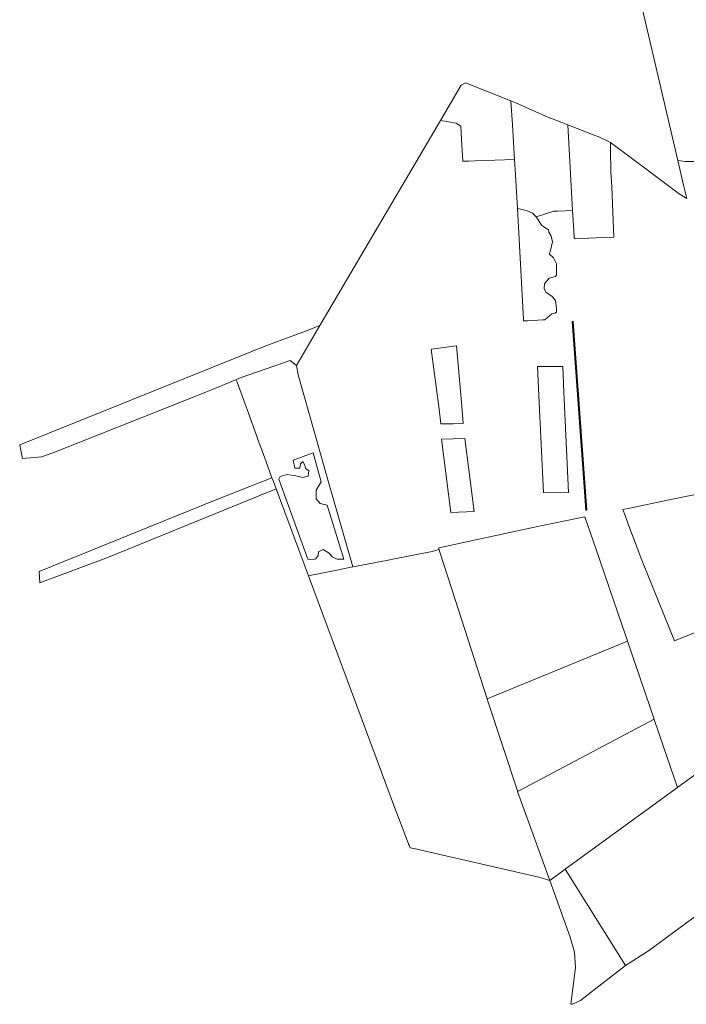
# Model space of a CAD drawing. Header units: metres. Extents: x 98339 to 107237, y 400267 to 408717.
# Tile 3 of 9: x 101981 to 102742, y 401873 to 402996. Entities that reach past the tile are written whole.
import ezdxf

# ---------------------------------------------------------------- set-up
doc = ezdxf.new("R2010")
doc.units = ezdxf.units.M
doc.layers.add('BEL_NAB_10_NNBO_V', color=7, linetype='Continuous', lineweight=0)

msp = doc.modelspace()

# ---------------------------------------------------------------- linework, layer by layer
at = {"layer": 'BEL_NAB_10_NNBO_V'}
for points in [[(102759.9, 402834.6), (102741.3, 402834.6), (102732.3, 402835.6), (102692, 403007.9)], [(102758.5, 402139.6), (102732.5, 402120.7), (102732, 402120.4), (102731.7, 402121.4), (102716.2, 402166.7), (102705.5, 402197.9), (102705.2, 402198.1), (102705.5, 402198.3), (102674.8, 402287.4), (102675.1, 402287.5), (102669, 402305.3), (102638.8, 402392.9), (102626.3, 402429.2), (102601.9, 402424.2), (102568.7, 402417.2), (102459.7, 402393.9), (102459.7, 402391.9), (102451.9, 402389.7), (102410.9, 402381.6), (102399.9, 402379.5), (102361.7, 402372), (102331.5, 402476.6), (102321.1, 402513.3), (102306.4, 402565.5), (102299.2, 402591.3), (102297.1, 402601.7), (102323.9, 402647.3), (102461.4, 402881.4), (102470.8, 402879.8), (102479.4, 402878.3), (102484.8, 402874.8), (102485.7, 402859.9), (102487.1, 402834.9), (102493.8, 402835.1), (102501.3, 402835.3), (102546.2, 402836.7), (102547.2, 402819.4), (102549.5, 402780.8), (102556.2, 402654.1), (102556.3, 402652.7), (102561.4, 402652.7), (102578.2, 402653.9), (102580.8, 402654), (102588.6, 402660.9), (102592.2, 402661.5), (102593.9, 402662.7), (102593.9, 402666.3), (102592.8, 402676.1), (102588.6, 402680.8), (102582, 402685), (102579.7, 402689.2), (102580.3, 402695.1), (102585.6, 402701.6), (102592.8, 402703.4), (102593.9, 402705.2), (102593.9, 402717.7), (102590.4, 402724.8), (102585.6, 402729), (102586.8, 402731.4), (102589.2, 402742.7), (102588, 402749.2), (102585, 402754), (102584.9, 402756.7), (102577.2, 402761.5), (102570.7, 402771.3), (102591, 402777.8), (102595.1, 402777.9), (102612.3, 402778.6), (102613.6, 402755.4), (102614.1, 402746.8), (102615.4, 402746.3), (102638.8, 402747.3), (102659.5, 402748.2), (102659.5, 402748.2), (102656.9, 402805.5), (102656.1, 402822.9), (102655.8, 402828.4), (102655.7, 402842.1), (102655.5, 402856.1), (102700.3, 402822.8), (102733.8, 402797.6), (102742.5, 402792.3), (102739.3, 402806), (102732.3, 402835.6), (102741.3, 402834.6), (102759.9, 402834.6)]]:
    msp.add_lwpolyline(points, dxfattribs=at)
for points in [[(102493.8, 402835.1), (102487.1, 402834.9), (102485.7, 402859.9), (102484.8, 402874.8), (102479.4, 402878.3), (102470.8, 402879.8), (102461.4, 402881.4), (102485, 402921.7), (102490, 402924.4), (102541.9, 402903.6), (102543.7, 402876.2), (102546.2, 402836.7), (102501.3, 402835.3), (102493.8, 402835.1)], [(102591, 402777.8), (102570.7, 402771.3), (102566.6, 402775.4), (102560.6, 402778.4), (102554.7, 402779.7), (102549.5, 402780.8), (102547.2, 402819.4), (102546.2, 402836.7), (102543.7, 402876.2), (102541.9, 402903.6), (102547.6, 402901.3), (102580.6, 402886.5), (102585.7, 402884.5), (102586.2, 402884.3), (102606.9, 402876.2), (102612.3, 402778.6), (102595.1, 402777.9), (102591, 402777.8)], [(102638.8, 402747.3), (102615.4, 402746.3), (102614.1, 402746.8), (102613.6, 402755.4), (102612.3, 402778.6), (102606.9, 402876.2), (102638.8, 402863.9), (102641.5, 402862.9), (102655.5, 402856.1), (102655.7, 402842.1), (102655.8, 402828.4), (102656.1, 402822.9), (102656.9, 402805.5), (102659.5, 402748.2), (102659.5, 402748.2), (102638.8, 402747.3)], [(102570.7, 402771.3), (102577.2, 402761.5), (102584.9, 402756.7), (102585, 402754), (102588, 402749.2), (102589.2, 402742.7), (102586.8, 402731.4), (102585.6, 402729), (102590.4, 402724.8), (102593.9, 402717.7), (102593.9, 402705.2), (102592.8, 402703.4), (102585.6, 402701.6), (102580.3, 402695.1), (102579.7, 402689.2), (102582, 402685), (102588.6, 402680.8), (102592.8, 402676.1), (102593.9, 402666.3), (102593.9, 402662.7), (102592.2, 402661.5), (102588.6, 402660.9), (102580.8, 402654), (102578.2, 402653.9), (102561.4, 402652.7), (102556.3, 402652.7), (102556.2, 402654.1), (102549.5, 402780.8), (102554.7, 402779.7), (102560.6, 402778.4), (102566.6, 402775.4), (102570.7, 402771.3)], [(102323.9, 402647.3), (102297.1, 402601.7), (102290.1, 402607.6), (102234, 402588.1), (102228.7, 402585.8), (102199.5, 402573.5), (102020.3, 402502.5), (102006.3, 402497.4), (101984.6, 402495.6), (101982.6, 402505.3), (101981.4, 402511.3), (102262.3, 402624.2), (102307.4, 402640.8), (102323.9, 402647.3)], [(102618.6, 402573.7), (102628.4, 402436.7), (102627.4, 402436.7), (102617.6, 402573.6), (102612, 402652), (102613, 402652.1), (102618.6, 402573.7)], [(102612, 402652), (102617.6, 402573.6), (102627.4, 402436.7), (102628.4, 402436.7), (102618.6, 402573.7), (102613, 402652.1), (102612, 402652)], [(102476, 402535.2), (102462.1, 402535.2), (102459.9, 402552), (102450.9, 402620.5), (102480, 402624.4), (102485.9, 402555.5), (102487.6, 402535.7), (102476, 402535.2)], [(102485.9, 402555.5), (102480, 402624.4), (102450.9, 402620.5), (102459.9, 402552), (102462.1, 402535.2), (102476, 402535.2), (102487.6, 402535.7), (102485.9, 402555.5)], [(102297.1, 402601.7), (102299.2, 402591.3), (102306.4, 402565.5), (102321.1, 402513.3), (102331.5, 402476.6), (102361.7, 402372), (102357.9, 402371.2), (102352, 402370.1), (102347.1, 402369.1), (102322.2, 402364.2), (102316.4, 402363), (102310.9, 402362), (102274.1, 402461), (102270.9, 402469.5), (102269.2, 402473.8), (102264, 402487.7), (102256.4, 402508.8), (102256.1, 402509.5), (102256, 402509.8), (102255.9, 402510), (102255.9, 402510), (102252.9, 402518.5), (102252.1, 402520.8), (102244, 402543.1), (102229.7, 402582.9), (102229.4, 402582.8), (102228.6, 402585.2), (102228.7, 402585.8), (102234, 402588.1), (102290.1, 402607.6), (102297.1, 402601.7)], [(102607.6, 402457), (102579.2, 402456.4), (102573.8, 402567.6), (102572.3, 402600.6), (102601, 402600.6), (102602.3, 402571.5), (102607.6, 402457)], [(102572.3, 402600.6), (102573.8, 402567.6), (102579.2, 402456.4), (102607.6, 402457), (102602.3, 402571.5), (102601, 402600.6), (102572.3, 402600.6)], [(102499.8, 402435.2), (102473.3, 402433.9), (102462.6, 402517.6), (102489.2, 402518.5), (102499.8, 402435.2)], [(102462.6, 402517.6), (102473.3, 402433.9), (102499.8, 402435.2), (102489.2, 402518.5), (102462.6, 402517.6)], [(102316.4, 402502.2), (102325.5, 402469), (102319.8, 402459.6), (102319.8, 402449.6), (102324.1, 402444.2), (102332.4, 402442.4), (102351.3, 402380.7), (102343.8, 402380.7), (102337.8, 402383.5), (102334.7, 402387.8), (102327.8, 402391.8), (102322.4, 402389.2), (102322.1, 402385), (102319.2, 402381.2), (102316.1, 402380.4), (102310.1, 402380.9), (102277.2, 402472.2), (102278.6, 402475.1), (102286.6, 402477.3), (102296.6, 402475.9), (102304.3, 402473.9), (102310.4, 402475.6), (102311.2, 402481.9), (102307.5, 402484.2), (102306.9, 402488.2), (102304.3, 402492.2), (102301.8, 402489.6), (102300.9, 402484.8), (102295.5, 402484.5), (102293.5, 402493.9), (102316.4, 402502.2)], [(102316.4, 402502.2), (102293.5, 402493.9), (102295.5, 402484.5), (102300.9, 402484.8), (102301.8, 402489.6), (102304.3, 402492.2), (102306.9, 402488.2), (102307.5, 402484.2), (102311.2, 402481.9), (102310.4, 402475.6), (102304.3, 402473.9), (102296.6, 402475.9), (102286.6, 402477.3), (102278.6, 402475.1), (102277.2, 402472.2), (102310.1, 402380.9), (102316.1, 402380.4), (102319.2, 402381.2), (102322.1, 402385), (102322.4, 402389.2), (102327.8, 402391.8), (102334.7, 402387.8), (102337.8, 402383.5), (102343.8, 402380.7), (102351.3, 402380.7), (102332.4, 402442.4), (102324.1, 402444.2), (102319.8, 402449.6), (102319.8, 402459.6), (102325.5, 402469), (102316.4, 402502.2)], [(102082.9, 402383.3), (102004.4, 402353.9), (102003.5, 402366.6), (102204.3, 402448), (102269.2, 402473.8), (102270.9, 402469.5), (102274.1, 402461), (102082.9, 402383.3)], [(102691.4, 402379.7), (102728.7, 402287.7), (102795.6, 402314.7), (102803.8, 402318), (102810.6, 402320.7), (102756.3, 402455.3), (102720.5, 402448), (102677.6, 402439.1), (102669.5, 402437.6), (102672.1, 402430.6), (102675.4, 402422), (102691.4, 402379.7)], [(102795.6, 402314.7), (102728.7, 402287.7), (102691.4, 402379.7), (102675.4, 402422), (102672.1, 402430.6), (102669.5, 402437.6), (102677.6, 402439.1), (102720.5, 402448), (102756.3, 402455.3), (102810.6, 402320.7), (102803.8, 402318), (102795.6, 402314.7)], [(102674.8, 402287.4), (102514.7, 402221.5), (102496.4, 402278.3), (102478.2, 402334.7), (102460.7, 402388.9), (102459.9, 402391.3), (102459.7, 402391.9), (102459.7, 402393.9), (102568.7, 402417.2), (102601.9, 402424.2), (102626.3, 402429.2), (102638.8, 402392.9), (102669, 402305.3), (102674.8, 402287.6), (102674.8, 402287.4)], [(102514.7, 402221.5), (102515.9, 402217.7), (102549.3, 402116.6), (102549.6, 402115.7), (102586.3, 402014.4), (102573.8, 402018.2), (102431, 402050.6), (102426.9, 402051.5), (102425.7, 402054.6), (102425.2, 402055.8), (102425.2, 402055.9), (102411.8, 402091), (102410.4, 402094.7), (102310.9, 402362), (102316.4, 402363), (102322.2, 402364.2), (102347.1, 402369.1), (102352, 402370.1), (102357.9, 402371.2), (102361.7, 402372), (102399.9, 402379.5), (102410.9, 402381.6), (102451.9, 402389.7), (102459.7, 402391.9), (102459.9, 402391.3), (102460.7, 402388.9), (102478.2, 402334.7), (102496.4, 402278.3), (102514.7, 402221.5)], [(102674.8, 402287.4), (102674.8, 402287.6), (102669, 402305.3), (102675.1, 402287.5), (102674.8, 402287.4)], [(102551.9, 402116.9), (102549.6, 402115.7), (102549.3, 402116.6), (102515.9, 402217.7), (102514.7, 402221.5), (102674.8, 402287.4), (102705.5, 402198.3), (102705.2, 402198.1), (102551.9, 402116.9)], [(102603.8, 402027.2), (102586.3, 402014.4), (102549.6, 402115.7), (102551.9, 402116.9), (102705.2, 402198.1), (102705.5, 402197.9), (102716.2, 402166.7), (102731.7, 402121.4), (102732, 402120.4), (102638.8, 402052.6), (102603.8, 402027.2)], [(102826.2, 402096), (102867.2, 402063.7), (102869.8, 402063.1), (102867.4, 402060.5), (102859.1, 402052.4), (102814, 402019.5), (102776.6, 401991.7), (102747.9, 401970.2), (102699.1, 401934.1), (102672.8, 401917.4), (102603.8, 402027.2), (102638.8, 402052.6), (102732, 402120.4), (102732.5, 402120.7), (102758.5, 402139.6), (102823.3, 402098.3), (102826.2, 402096)], [(102672.8, 401917.4), (102638.8, 401891), (102621.3, 401877.3), (102612.1, 401873.1), (102610.3, 401873), (102615.8, 401915.1), (102614.5, 401932.3), (102609.7, 401949.6), (102586.3, 402014.4), (102603.8, 402027.2), (102672.8, 401917.4)]]:
    msp.add_lwpolyline(points, close=True, dxfattribs=at)

doc.saveas('drawing.dxf')
